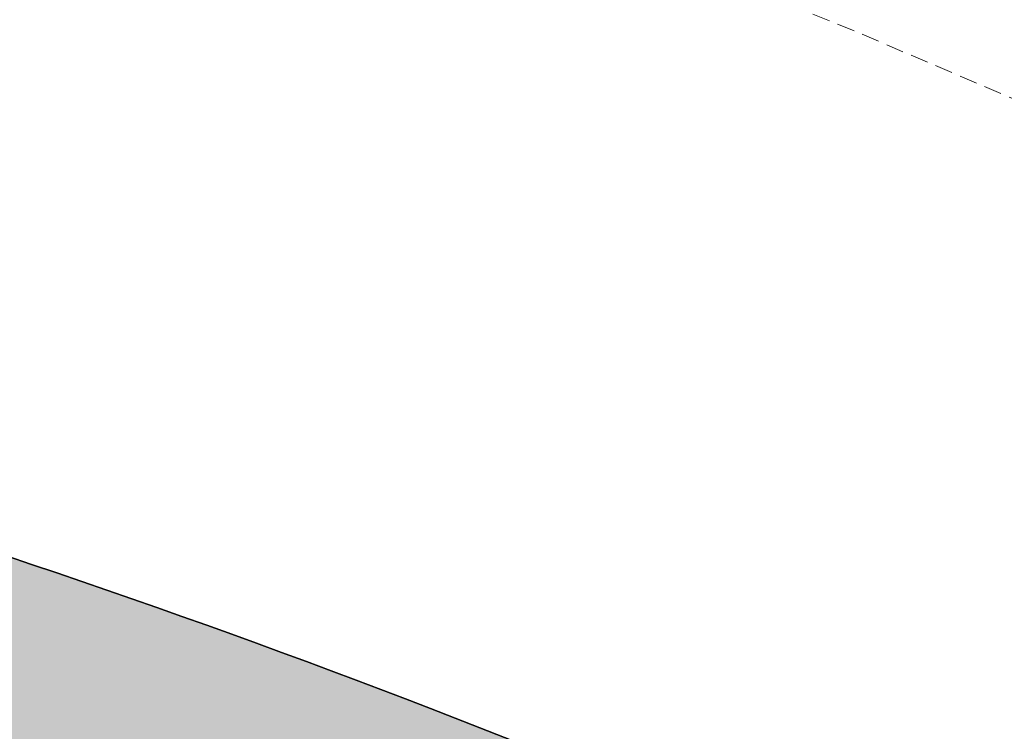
# Model space of a CAD drawing. Header units: feet. Extents: x 1609737 to 1611449, y 574802 to 575794.
# Tile 97 of 256: x 1610389 to 1610403, y 575089 to 575099. Entities that reach past the tile are written whole.
import ezdxf

# ---------------------------------------------------------------- set-up
doc = ezdxf.new("R2010")
doc.units = ezdxf.units.FT
doc.header["$MEASUREMENT"] = 0
doc.linetypes.add('HIDDEN', pattern=[0.375, 0.25, -0.125])
for name, color, linetype in [('C-GROUTED-BLDR-HTCH-SINGLE', 79, 'Continuous'), ('C-HTCH', 7, 'Continuous'), ('V-SURV-FIGR', 170, 'Continuous')]:
    doc.layers.add(name, color=color, linetype=linetype)
doc.layers.add('C-SLOPE-LINE', color=1, linetype='HIDDEN', lineweight=20)

msp = doc.modelspace()

# ---------------------------------------------------------------- hatches: boundary and pattern name
at = {"layer": 'C-GROUTED-BLDR-HTCH-SINGLE'}
h = msp.add_hatch(color=256, dxfattribs=at)
h.dxf.hatch_style = 1
edge = h.paths.add_edge_path()
edge.add_arc((1610346.798689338, 574967.6627427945), 126.8649867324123, 71.28505858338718, 88.50538841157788, ccw=False)
edge.add_arc((1610346.827493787, 574966.8597696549), 127.6165798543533, 65.85690705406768, 71.41298022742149, ccw=False)
edge.add_arc((1610404.7424691, 575080.043137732), 6.586764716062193, 150.232757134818, 192.3781952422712)
edge.add_arc((1610384.063225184, 575073.5679704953), 15.11863200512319, -18.604933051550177, 19.56635503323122, ccw=False)
edge.add_arc((1610416.513828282, 575060.92329932), 19.73778720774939, 156.6556931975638, 184.9380587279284)
edge.add_arc((1610380.29010607, 575056.0200681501), 16.86635743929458, -23.431948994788, 10.951468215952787, ccw=False)
edge.add_arc((1610404.150345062, 575043.2004725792), 10.37631145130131, 143.9079133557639, 198.3481587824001)
edge.add_arc((1610383.350808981, 575032.3549064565), 13.31777413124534, -11.562052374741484, 34.68779327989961, ccw=False)
edge.add_arc((1610414.662779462, 575075.9827910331), 49.76963084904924, 248.470540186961, 307.5616870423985)
edge.add_arc((1610475.45377047, 574997.3922403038), 49.58879759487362, 68.46665870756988, 127.88389707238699, ccw=False)
edge.add_arc((1610541.152820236, 575168.45085079), 133.6554409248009, 249.1835495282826, 262.0771957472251)
edge.add_arc((1610538.620285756, 575053.3600420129), 23.48207888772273, 169.698739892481, 227.4135499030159, ccw=False)
edge.add_arc((1610504.766698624, 575062.5365908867), 11.84640154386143, 335.1552628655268, 392.3913042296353)
edge.add_arc((1610525.659987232, 575075.0338984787), 12.50724317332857, 155.5736846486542, 209.4597175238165, ccw=False)
edge.add_arc((1610505.763914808, 575085.634325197), 10.09250994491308, 327.4616461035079, 366.1857299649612)
edge.add_arc((1610550.370748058, 575153.6818102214), 75.35873958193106, 242.691587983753, 274.296040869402)
edge.add_arc((1610562.194032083, 575081.4931232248), 6.849925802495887, 198.0715154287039, 205.5866701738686, ccw=False)
edge.add_arc((1610561.881980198, 575081.3913006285), 6.521681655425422, 145.8833785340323, 198.0715154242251, ccw=False)
edge.add_arc((1610554.68458593, 575086.2673485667), 2.171898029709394, 325.8833785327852, 440.5424989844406)
edge.add_arc((1610556.009493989, 575094.2209239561), 5.891273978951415, 222.7830371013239, 260.5424989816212, ccw=False)
edge.add_arc((1610554.185066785, 575092.5324888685), 3.405444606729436, 183.5019517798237, 222.78303710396, ccw=False)
edge.add_arc((1610550.370748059, 575153.6818102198), 61.35873958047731, 238.08154091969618, 270.3877407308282, ccw=False)
edge.add_arc((1610468.690325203, 574991.0261166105), 121.0420992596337, 65.99633416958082, 89.05759905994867)
edge.add_line((1610470.681135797, 575112.0518430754), (1610470.678386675, 575112.0331643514))
edge.add_line((1610470.678386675, 575112.0331643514), (1610468.827942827, 575112.0681376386))
edge.add_arc((1610459.13518586, 575115.8351432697), 10.39903212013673, 322.58159602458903, 338.76181796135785, ccw=False)
edge.add_arc((1610460.132572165, 575114.6197738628), 8.875664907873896, 320.9584175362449, 324.9011775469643, ccw=False)
edge.add_arc((1610460.844486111, 575114.0424213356), 7.959063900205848, 302.28112678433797, 320.95841752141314, ccw=False)
edge.add_arc((1610451.738392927, 575127.4486950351), 24.16256683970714, 284.0200303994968, 303.55861885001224, ccw=False)
edge.add_line((1610457.592042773, 575104.0059046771), (1610457.595383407, 575103.920069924))
edge.add_line((1610457.595383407, 575103.920069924), (1610460.480929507, 575102.1277901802))
edge.add_line((1610460.480929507, 575102.1277901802), (1610461.388454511, 575099.1460253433))
edge.add_line((1610461.388454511, 575099.1460253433), (1610461.932838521, 575097.8547054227))
edge.add_line((1610461.932838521, 575097.8547054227), (1610458.962926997, 575097.6253133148))
edge.add_arc((1610444.286277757, 575111.6052103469), 20.26922677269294, 252.9107273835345, 316.3928090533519, ccw=False)
edge.add_arc((1610435.269657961, 575078.1270833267), 14.43202019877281, 77.7576186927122, 164.2463266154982)
edge.add_line((1610421.379735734, 575082.0454079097), (1610416.758092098, 575089.705494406))
edge.add_line((1610416.758092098, 575089.705494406), (1610416.405233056, 575088.5733883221))
edge.add_line((1610416.405233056, 575088.5733883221), (1610415.439970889, 575086.9513317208))
edge.add_line((1610415.439970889, 575086.9513317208), (1610414.124019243, 575085.5981613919))
edge.add_line((1610414.124019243, 575085.5981613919), (1610412.543465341, 575084.5947602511))
edge.add_line((1610412.543465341, 575084.5947602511), (1610410.774099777, 575083.9829514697))
edge.add_line((1610410.774099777, 575083.9829514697), (1610408.911330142, 575083.7957249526))
edge.add_line((1610408.911330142, 575083.7957249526), (1610407.58607858, 575083.9271950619))
edge.add_line((1610407.58607858, 575083.9271950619), (1610401.745635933, 575086.6712269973))
edge.add_arc((1610345.586171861, 574961.0911944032), 137.5653662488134, 65.90577864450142, 85.80491363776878)
edge.add_arc((1610353.002017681, 575098.637514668), 2.670401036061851, 275.9515570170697, 352.4790479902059, ccw=False)
edge.add_arc((1610357.443323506, 575072.4608215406), 23.88650330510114, 100.0403631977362, 104.5996252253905)
edge.add_arc((1610352.062700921, 575093.4672650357), 2.203844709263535, 106.8896556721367, 152.5093626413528)
at = {"layer": 'C-HTCH', "linetype": 'Continuous'}
h = msp.add_hatch(dxfattribs=at)
h.set_pattern_fill('QUARTZ 04', color=256, scale=0.5, pattern_type=2)
h.set_pattern_definition([(0, (-173.8864145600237, -64.03972085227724), (10, 10), [1.5, -4, 1.5, -3]), (0, (-170.3864145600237, -63.03972085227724), (10, 10), [1.5, -8.5]), (90, (-169.8864145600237, -60.03972085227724), (-9.999999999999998, 10), [1.5, -2, 1.5, -5]), (90, (-173.8864145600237, -58.03972085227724), (-9.999999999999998, 10), [1.5, -8.5]), (45, (-169.8864145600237, -60.03972085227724), (0, 10.0000002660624), [1.5, -6.985281, 1.5, -4.156854]), (135, (-168.8864145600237, -63.03972085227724), (-10.0000002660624, 0), [1.5, -5.571068, 1.5, -5.571068]), (225, (-169.8864145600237, -55.03972085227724), (-1.110223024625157e-15, -10.0000002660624), [1.5, -12.642136]), (225, (-166.8864145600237, -64.03972085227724), (-1.110223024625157e-15, -10.0000002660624), [1.5, -12.642136]), (26.56505119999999, (-167.8864145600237, -61.03972085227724), (10.000000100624, 4.000644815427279e-09), [1.5, -20.86068]), (63.43494880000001, (-166.8864145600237, -59.03972085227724), (4.000644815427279e-09, 10.000000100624), [1.5, -20.86068]), (116.5650512, (-166.8864145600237, -59.03972085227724), (-4.000648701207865e-09, 10.000000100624), [1.5, -20.86068]), (153.4349488, (-171.8864145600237, -60.03972085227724), (-10.000000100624, 4.000645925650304e-09), [1.5, -20.86068]), (206.5650512, (-171.8864145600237, -60.03972085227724), (-10.000000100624, -4.000643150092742e-09), [1.5, -20.86068]), (243.4349488, (-174.8864145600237, -60.03972085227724), (-4.000642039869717e-09, -10.000000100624), [1.5, -20.86068]), (296.5650512, (-174.8864145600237, -60.03972085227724), (4.000647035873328e-09, -10.000000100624), [1.5, -20.86068]), (333.4349488, (-167.8864145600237, -61.03972085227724), (10.000000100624, -4.000651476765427e-09), [1.5, -20.86068])])
edge = h.paths.add_edge_path()
edge.add_line((1610400.387107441, 575154.3272282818), (1610401.439188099, 575162.1562259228))
edge.add_arc((1610486.332081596, 575168.5726363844), 85.13503209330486, 165.8619161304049, 184.3223355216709, ccw=False)
edge.add_arc((1610781.123991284, 575024.9347622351), 411.6185660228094, 153.2427507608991, 156.4543950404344, ccw=False)
edge.add_line((1610413.580722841, 575210.2501412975), (1610416.605064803, 575221.9620732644))
edge.add_line((1610416.605064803, 575221.9620732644), (1610425.031720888, 575236.0777062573))
edge.add_line((1610425.031720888, 575236.0777062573), (1610426.603408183, 575241.6368345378))
edge.add_line((1610426.603408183, 575241.6368345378), (1610429.04324433, 575243.0046998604))
edge.add_line((1610429.04324433, 575243.0046998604), (1610434.561180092, 575247.7611053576))
edge.add_line((1610434.561180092, 575247.7611053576), (1610435.732462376, 575252.3464965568))
edge.add_line((1610435.732462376, 575252.3464965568), (1610429.290409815, 575260.6392348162))
edge.add_line((1610429.290409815, 575260.6392348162), (1610411.818733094, 575271.6637198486))
edge.add_line((1610411.818733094, 575271.6637198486), (1610401.472406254, 575277.419843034))
edge.add_line((1610401.472406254, 575277.419843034), (1610377.335613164, 575284.9593151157))
edge.add_line((1610377.335613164, 575284.9593151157), (1610377.496301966, 575287.5098030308))
edge.add_arc((1610358.4466123, 575164.6187645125), 124.3587472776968, 65.97081132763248, 81.18854824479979, ccw=False)
edge.add_line((1610409.085741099, 575278.2003504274), (1610418.74883638, 575273.127139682))
edge.add_line((1610418.74883638, 575273.127139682), (1610434.264601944, 575262.3738351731))
edge.add_line((1610434.264601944, 575262.3738351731), (1610436.025299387, 575259.9563029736))
edge.add_arc((1610404.889795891, 575237.8703853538), 38.17338516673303, 21.707867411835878, 35.34992035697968, ccw=False)
edge.add_arc((1610421.427248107, 575253.5160364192), 18.99018064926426, 332.78243923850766, 355.39000049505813, ccw=False)
edge.add_arc((1610451.196450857, 575215.3767659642), 32.14746615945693, 113.6223288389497, 132.8674998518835)
edge.add_line((1610429.326361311, 575238.9385732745), (1610429.159858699, 575238.7304280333))
edge.add_arc((1610557.034653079, 575158.2554257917), 151.0900030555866, 147.8167034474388, 156.090028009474)
edge.add_line((1610418.910676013, 575219.4923099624), (1610415.587867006, 575211.0850577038))
edge.add_arc((1610433.572068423, 575212.9861033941), 18.08439867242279, 186.0341239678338, 202.5989386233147)
edge.add_line((1610416.876238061, 575206.0366628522), (1610415.32366923, 575198.4479858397))
edge.add_arc((1613549.695728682, 574605.4222990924), 3189.979258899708, 169.2862349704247, 170.0001553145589)
edge.add_line((1610408.177921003, 575159.3478683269), (1610405.24546015, 575156.2920662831))
edge.add_line((1610405.24546015, 575156.2920662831), (1610405.006968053, 575151.755339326))
edge.add_line((1610405.006968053, 575151.755339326), (1610405.123958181, 575145.6763184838))
edge.add_line((1610405.123958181, 575145.6763184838), (1610405.006968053, 575136.9669487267))
edge.add_line((1610405.006968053, 575136.9669487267), (1610407.112231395, 575124.6335465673))
edge.add_line((1610407.112231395, 575124.6335465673), (1610409.106192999, 575115.8243505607))
edge.add_line((1610409.106192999, 575115.8243505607), (1610414.018463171, 575097.9964495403))
edge.add_line((1610414.018463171, 575097.9964495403), (1610415.894315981, 575091.8073923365))
edge.add_line((1610415.894315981, 575091.8073923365), (1610412.528290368, 575093.5809160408))
edge.add_line((1610412.528290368, 575093.5809160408), (1610412.383462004, 575094.7244768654))
edge.add_line((1610412.383462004, 575094.7244768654), (1610407.237277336, 575102.7324241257))
edge.add_line((1610407.237277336, 575102.7324241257), (1610407.412729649, 575107.0578790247))
edge.add_line((1610407.412729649, 575107.0578790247), (1610403.489844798, 575116.555303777))
edge.add_line((1610403.489844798, 575116.555303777), (1610397.349507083, 575127.135139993))
edge.add_line((1610397.349507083, 575127.135139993), (1610396.99863534, 575132.2789179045))
edge.add_line((1610396.99863534, 575132.2789179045), (1610398.925125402, 575139.5388570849))
edge.add_line((1610398.925125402, 575139.5388570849), (1610400.387107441, 575154.3272282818))

# ---------------------------------------------------------------- linework, layer by layer
at = {"layer": 'C-GROUTED-BLDR-HTCH-SINGLE'}
msp.add_lwpolyline([(1610407.58607858, 575083.9271950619), (1610401.745635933, 575086.6712269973, 0.08704520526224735), (1610355.649445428, 575098.2879892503, -0.346904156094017), (1610353.27890507, 575095.9815073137, 0.0198961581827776), (1610351.422419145, 575095.5760492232, 0.2017248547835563), (1610350.107700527, 575094.4845678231)], format="xyb", dxfattribs=at)
at = {"layer": 'C-SLOPE-LINE', "flags": 128}
msp.add_lwpolyline([(1610414.982341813, 575092.245622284, 0.07632914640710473), (1610376.439711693, 575106.5890188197, -0.3677528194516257), (1610370.066938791, 575114.764887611, 1.06996826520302), (1610317.522567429, 575113.4596812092, -0.0325514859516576), (1610314.592346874, 575113.0377261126, 0.09126304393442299), (1610301.062421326, 575109.888831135, -0.176957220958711), (1610290.347122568, 575107.8734889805, -0.1539322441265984), (1610264.242367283, 575121.3681045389, -0.08972019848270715), (1610259.834876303, 575127.3846214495), (1610259.834876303, 575127.3846214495), (1610258.595292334, 575132.2402038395), (1610257.56060704, 575137.1150239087), (1610256.230298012, 575143.9102256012), (1610254.768037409, 575148.3880739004), (1610252.344742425, 575152.7179769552), (1610247.461438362, 575158.3321753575), (1610239.970948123, 575162.670893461), (1610237.851072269, 575163.5034189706), (1610233.234851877, 575164.7537915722), (1610224.830834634, 575164.9091098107), (1610218.981609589, 575162.9663378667), (1610214.430131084, 575160.8561465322, 0.1306085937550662), (1610209.147337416, 575155.5185700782), (1610206.128598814, 575148.6145297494, -0.7015258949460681), (1610200.555544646, 575147.3381516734, -0.003074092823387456), (1610191.246740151, 575160.5636199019, 0.1892934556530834), (1610156.058301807, 575179.661320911, 0.1892934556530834)], format="xyb", dxfattribs=at)
at = {"layer": 'V-SURV-FIGR', "flags": 128}
msp.add_lwpolyline([(1610350.107700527, 575094.4845678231, -0.2017248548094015), (1610351.422419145, 575095.5760492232, -0.0198961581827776), (1610353.27890507, 575095.9815073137, 0.346904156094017), (1610355.649445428, 575098.2879892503, -0.08704520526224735), (1610401.745635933, 575086.6712269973, 0.003563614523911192), (1610401.033269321, 575086.0402096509, 0.1045383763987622), (1610399.038707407, 575083.3070994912, 0.02427749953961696), (1610387.504587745, 575087.8199510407, 0.07527958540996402), (1610350.107700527, 575094.484567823)], format="xyb", dxfattribs=at)

doc.saveas('drawing.dxf')
